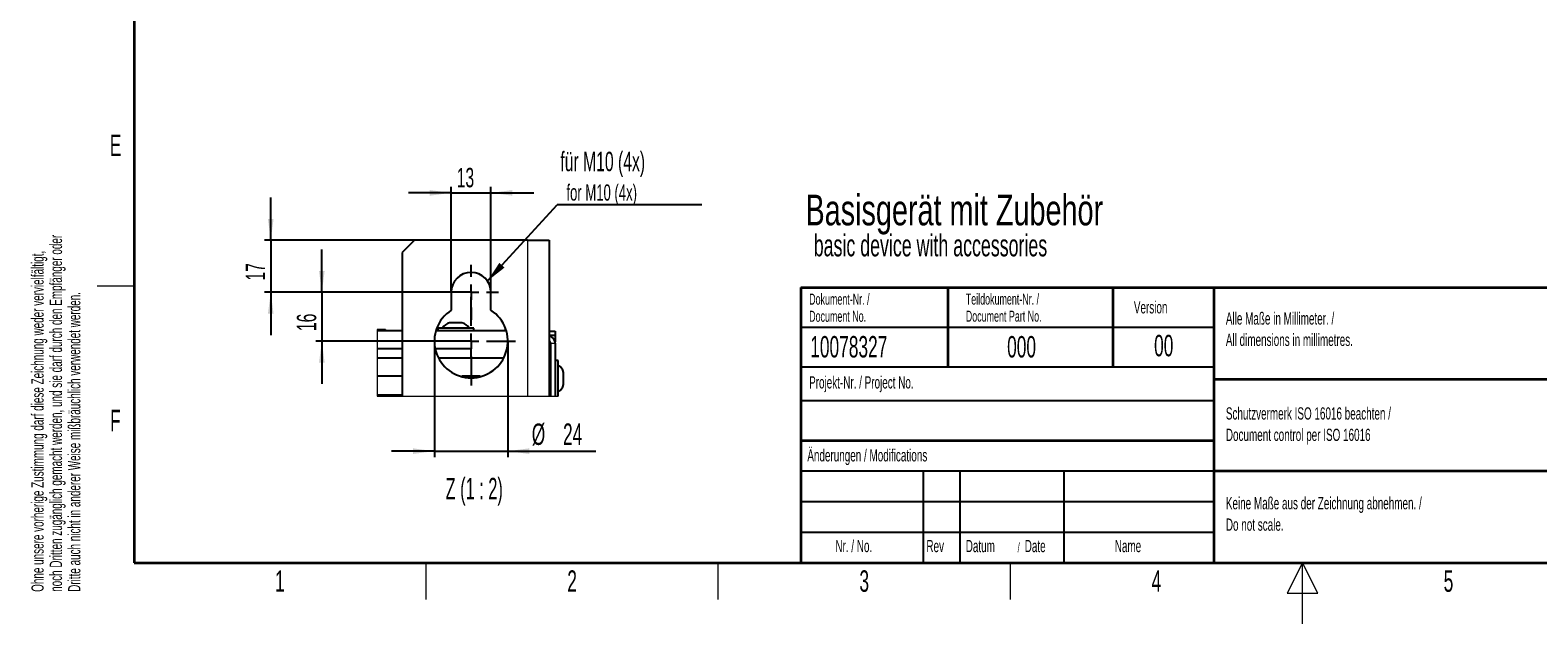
# Paper-space layout 'Blatt3' of a CAD drawing. Header units: millimetres. Extents: x 5 to 418, y 2 to 292.
# Tile 1 of 55: x 9 to 255, y 2 to 99. Entities that reach past the tile are written whole.
import ezdxf

# ---------------------------------------------------------------- set-up
doc = ezdxf.new("R2010")
doc.units = ezdxf.units.MM
doc.layers.add('SLD-0', color=7, linetype='Continuous')
doc.styles.add('SLDTEXTSTYLE0', font='TXT', dxfattribs={"width": 0.7})
doc.styles.add('SLDTEXTSTYLE1', font='TXT', dxfattribs={"width": 0.605})
doc.styles.add('SLDTEXTSTYLE3', font='TXT', dxfattribs={"width": 0.57})
doc.dimstyles.new('SLDDIMSTYLE5', dxfattribs={"dimtxt": 3.081982, "dimasz": 3.5, "dimexe": 0, "dimexo": 0.0625, "dimgap": 0.770496, "dimtad": 1, "dimlfac": 2, "dimrnd": 1e-09, "dimzin": 12, "dimdsep": 46, "dimtxsty": 'SLDTEXTSTYLE1', "dimsah": 1, "dimcen": 0.09, "dimadec": 0, "dimazin": 3, "dimtfac": 1, "dimtmove": 0, "dimatfit": 0, "dimfxl": 1, "dimfrac": 2, "dimtolj": 1, "dimtzin": 12, "dimarcsym": 0})
doc.dimstyles.new('SLDDIMSTYLE6', dxfattribs={"dimtxt": 3.5, "dimasz": 3.5, "dimexe": 0, "dimexo": 0.0625, "dimgap": 0.875, "dimtad": 1, "dimlfac": 2, "dimrnd": 1e-09, "dimzin": 12, "dimdsep": 46, "dimtxsty": 'SLDTEXTSTYLE1', "dimsah": 1, "dimcen": 0.09, "dimadec": 0, "dimazin": 3, "dimtfac": 1, "dimtmove": 0, "dimatfit": 0, "dimfxl": 1, "dimfrac": 2, "dimtolj": 1, "dimtzin": 12, "dimarcsym": 0})
doc.dimstyles.new('SLDDIMSTYLE7', dxfattribs={"dimtxt": 0.18, "dimasz": 3.5, "dimexe": 0, "dimexo": 0.0625, "dimgap": 0, "dimtad": 0, "dimtih": 1, "dimtoh": 1, "dimdec": 0, "dimrnd": 1e-09, "dimzin": 0, "dimdsep": 46, "dimtxsty": 'Standard', "dimsah": 1, "dimcen": 0.09, "dimadec": 0, "dimazin": 0, "dimtfac": 3.5, "dimtdec": 0, "dimtofl": 0, "dimtmove": 0, "dimatfit": 3, "dimfxl": 1, "dimfrac": 2, "dimtolj": 1, "dimtzin": 0, "dimarcsym": 0})

# ---------------------------------------------------------------- blocks, each defined once
blk = doc.blocks.new('_D_22')
at = {"layer": 'SLD-0', "color": 7}
for p, q in [((48.35, 64.72), (48.35, 71.72)), ((71.84, 64.72), (47.35, 64.72)), ((48.35, 64.72), (48.35, 56.22)), ((81.09, 56.22), (47.35, 56.22)), ((48.35, 56.22), (48.35, 49.22))]:
    blk.add_line(p, q, dxfattribs=at)
for points in [[(48.35, 64.72), (48.81, 68.22), (47.89, 68.22)], [(48.35, 56.22), (47.89, 52.72), (48.81, 52.72)]]:
    blk.add_solid(points, dxfattribs=at)
at = {"layer": 'SLD-0', "color": 7, "insert": (44.26, 58.12), "char_height": 3.175, "attachment_point": 1, "rotation": 90, "style": 'SLDTEXTSTYLE1'}
blk.add_mtext('17', dxfattribs=at)
blk = doc.blocks.new('_D_23')
at = {"layer": 'SLD-0', "color": 7}
for p, q in [((56.7, 56.22), (56.7, 63.22)), ((81.09, 56.22), (55.7, 56.22)), ((56.7, 56.22), (56.7, 48.22)), ((81.09, 48.22), (55.7, 48.22)), ((56.7, 48.22), (56.7, 41.22))]:
    blk.add_line(p, q, dxfattribs=at)
for points in [[(56.7, 56.22), (57.16, 59.72), (56.24, 59.72)], [(56.7, 48.22), (56.24, 44.72), (57.16, 44.72)]]:
    blk.add_solid(points, dxfattribs=at)
at = {"layer": 'SLD-0', "color": 7, "insert": (52.61, 49.87), "char_height": 3.175, "attachment_point": 1, "rotation": 90, "style": 'SLDTEXTSTYLE1'}
blk.add_mtext('16', dxfattribs=at)
blk = doc.blocks.new('_D_24')
at = {"layer": 'SLD-0', "color": 7}
for p, q in [((77.84, 72.47), (70.84, 72.47)), ((77.84, 56.22), (77.84, 73.47)), ((77.84, 72.47), (84.34, 72.47)), ((84.34, 56.22), (84.34, 73.47)), ((84.34, 72.47), (91.34, 72.47))]:
    blk.add_line(p, q, dxfattribs=at)
for points in [[(77.84, 72.47), (74.34, 72.93), (74.34, 72.01)], [(84.34, 72.47), (87.84, 72.01), (87.84, 72.93)]]:
    blk.add_solid(points, dxfattribs=at)
at = {"layer": 'SLD-0', "color": 7, "insert": (78.74, 76.56), "char_height": 3.175, "attachment_point": 1, "style": 'SLDTEXTSTYLE1'}
blk.add_mtext('13', dxfattribs=at)
blk = doc.blocks.new('_D_25')
at = {"layer": 'SLD-0', "color": 7}
for p, q in [((75.09, 48.22), (75.09, 29.24)), ((87.09, 48.22), (87.09, 29.24)), ((75.09, 30.24), (68.09, 30.24)), ((75.09, 30.24), (87.09, 30.24)), ((87.09, 30.24), (101.46, 30.24))]:
    blk.add_line(p, q, dxfattribs=at)
for points in [[(75.09, 30.24), (71.59, 30.7), (71.59, 29.78)], [(87.09, 30.24), (90.59, 29.78), (90.59, 30.7)]]:
    blk.add_solid(points, dxfattribs=at)
at = {"layer": 'SLD-0', "color": 7, "char_height": 3.5, "attachment_point": 1, "style": 'SLDTEXTSTYLE1'}
for s, insert in [('%%c', (91.01, 34.76)), ('24', (96.12, 34.77))]:
    blk.add_mtext(s, dxfattribs=dict(at, insert=insert))
blk = doc.blocks.new('SW_NOTE_0_1')
at = {"layer": 'SLD-0', "color": 0}
blk.add_line((23.63, 0), (0, 0), dxfattribs=at)
at = {"layer": 'SLD-0', "color": 0, "attachment_point": 1, "style": 'SLDTEXTSTYLE1'}
for s, insert, char_height in [('für M10 (4x)', (0.5, 8.7), 3.175), ('for M10 (4x)', (1.49, 3.36), 2.6458)]:
    blk.add_mtext(s, dxfattribs=dict(at, insert=insert, char_height=char_height))
blk = doc.blocks.new('SW_CENTERMARKSYMBOL_14')
at = {"layer": 'SLD-0', "color": 0}
for p, q in [((0, 2.5), (0, 4.5)), ((-2.5, 0), (-4.5, 0)), ((0, 0), (-1.25, 0)), ((0, 0), (0, 1.25)), ((0, 0), (0, -1.25)), ((0, 0), (1.25, 0)), ((2.5, 0), (4.5, 0)), ((0, -2.5), (0, -4.5))]:
    blk.add_line(p, q, dxfattribs=at)
blk = doc.blocks.new('SW_CENTERMARKSYMBOL_15')
at = {"layer": 'SLD-0', "color": 0}
for p, q in [((0, 2.5), (0, 7.25)), ((-2.5, 0), (-7.25, 0)), ((0, 0), (-1.25, 0)), ((0, 0), (0, 1.25)), ((0, 0), (0, -1.25)), ((0, 0), (1.25, 0)), ((2.5, 0), (7.25, 0)), ((0, -2.5), (0, -7.25))]:
    blk.add_line(p, q, dxfattribs=at)

psp = doc.layouts.new('Blatt3')

# ---------------------------------------------------------------- linework, layer by layer
at = {"color": 7, "linetype": 'Continuous', "lineweight": 25}
for p, q in [((71.8401, 64.7246), (69.8401, 62.7246)), ((90.3401, 64.7246), (71.8401, 64.7246)), ((90.3401, 64.7246), (93.8401, 64.7246)), ((93.8401, 64.7246), (93.8401, 39.2518)), ((69.8401, 62.7246), (69.8401, 39.2518)), ((77.8401, 56.2246), (77.8401, 53.2682)), ((84.3401, 53.2682), (84.3401, 56.2246)), ((65.748, 50.1246), (67.0901, 50.1246)), ((65.748, 49.9746), (69.8401, 49.9746)), ((67.0901, 49.9746), (67.0901, 50.1246)), ((75.351, 49.9746), (86.8292, 49.9746)), ((75.6401, 50.3746), (75.6401, 49.9746)), ((81.1555, 50.3746), (75.6401, 50.3746)), ((79.4597, 51.2246), (77.5901, 51.2246)), ((79.5901, 51.2246), (79.4597, 51.2246)), ((81.5401, 50.3746), (81.1555, 50.3746)), ((81.5401, 49.9746), (81.5401, 50.3746)), ((86.6401, 50.3746), (86.6401, 49.9746)), ((86.6917, 50.3746), (86.6401, 50.3746)), ((93.8401, 49.8746), (94.8401, 49.8746)), ((94.8401, 49.8746), (94.8401, 49.1246)), ((69.8401, 46.9746), (65.748, 46.9746)), ((81.0901, 46.9746), (75.2217, 46.9746)), ((81.0901, 45.4746), (81.0901, 46.9746)), ((94.8401, 49.1246), (93.8401, 49.1246)), ((93.8401, 47.9746), (94.08, 47.9746)), ((94.0901, 49.0202), (94.0901, 49.1246)), ((94.0901, 47.8746), (94.0901, 39.2518)), ((94.8401, 48.1246), (94.8148, 48.1246)), ((94.8401, 49.1246), (94.8401, 48.1246)), ((94.8401, 47.8746), (94.8401, 48.1246)), ((94.8401, 47.8746), (94.8401, 39.2518)), ((65.748, 45.4746), (69.8401, 45.4746)), ((75.7574, 45.4746), (86.4228, 45.4746)), ((95.3401, 45.0746), (94.8401, 45.0746)), ((95.3401, 39.2518), (95.3401, 45.0746)), ((69.8401, 42.4746), (65.748, 42.4746)), ((82.5607, 42.4746), (79.6057, 42.4746)), ((96.1901, 41.1246), (96.1901, 43.1246)), ((65.748, 39.4746), (69.8401, 39.4746))]:
    psp.add_line(p, q, dxfattribs=at)
at = {"color": 7, "linetype": 'Continuous', "lineweight": 18}
for p, q in [((90.3401, 64.7246), (90.3401, 39.2518)), ((94.0901, 47.8746), (94.8401, 47.8746))]:
    psp.add_line(p, q, dxfattribs=at)
at = {"color": 7, "linetype": 'Continuous', "lineweight": 18, "flags": 128}
psp.add_lwpolyline([(65.748, 50.1246), (65.748, 49.9746), (65.748, 46.9746), (65.748, 45.4746), (65.748, 42.4746), (65.748, 39.4746), (65.748, 39.2518), (69.8401, 39.2518), (90.3401, 39.2518), (93.8401, 39.2518), (94.0901, 39.2518), (94.8401, 39.2518), (95.3401, 39.2518)], dxfattribs=at)
at = {"color": 7, "linetype": 'Continuous', "lineweight": 25}
for centre, radius, start, end in [((81.0901, 56.2246), 3.25, 0.000131, 179.999869), ((81.0901, 48.2246), 6, 122.797193, 57.202807), ((78.0652, 49.2818), 2, 103.740991, 146.880686), ((79.115, 49.2819), 2, 33.118735, 76.259252), ((93.5901, 47.8746), 1.25, 0.000793, 78.462524), ((93.59, 47.8746), 0.5001, 0.003604, 59.995741), ((94.2474, 42.6496), 1.9999, 13.740185, 56.881966), ((94.2474, 41.5996), 1.9999, 303.118034, 346.259815)]:
    psp.add_arc(centre, radius, start, end, dxfattribs=at)
at = {"layer": 'SLD-0', "lineweight": 35}
for p, q in [((26, 282.5), (26, 12)), ((135, 57), (408, 57)), ((135, 57), (135, 12)), ((159, 57), (159, 44)), ((186, 57), (186, 44)), ((202.5, 57), (202.5, 12)), ((202.5, 42), (259, 42)), ((135, 32), (202.5, 32)), ((202.5, 27), (259, 27)), ((26, 12), (408, 12)), ((135, 12), (408, 12))]:
    psp.add_line(p, q, dxfattribs=at)
at = {"layer": 'SLD-0', "lineweight": 18}
for p, q in [((20, 57.25), (26, 57.25)), ((73.75, 6), (73.75, 12)), ((121.5, 6), (121.5, 12)), ((169.25, 6), (169.25, 12)), ((217, 12), (214.5, 7)), ((217, 2), (217, 12)), ((219.5, 7), (217, 12)), ((214.5, 7), (219.5, 7))]:
    psp.add_line(p, q, dxfattribs=at)
at = {"layer": 'SLD-0'}
for p, q in [((135, 50.5), (202.5, 50.5)), ((135, 38.5), (202.5, 38.5)), ((135, 27), (202.5, 27)), ((155, 27), (155, 12)), ((161, 27), (161, 12)), ((178, 27), (178, 12)), ((135, 22), (202.5, 22)), ((135, 17), (202.5, 17))]:
    psp.add_line(p, q, dxfattribs=at)
at = {"layer": 'SLD-0', "lineweight": 25}
psp.add_line((135, 44), (202.5, 44), dxfattribs=at)

# ---------------------------------------------------------------- block references
at = {"layer": 'SLD-0', "color": 7}
for name, p in [('SW_NOTE_0_1', (95.1875, 70.4926)), ('SW_CENTERMARKSYMBOL_14', (81.0901, 56.2246)), ('SW_CENTERMARKSYMBOL_15', (81.0901, 48.2246))]:
    psp.add_blockref(name, p, dxfattribs=at)

# ---------------------------------------------------------------- texts
at = {"layer": 'SLD-0', "char_height": 2, "attachment_point": 1, "rotation": 90, "style": 'SLDTEXTSTYLE1'}
for s, insert in [('noch Dritten zugänglich gemacht werden, und sie darf durch den Empfänger oder', (12.2299, 7.2381)), ('Ohne unsere vorherige Zustimmung darf diese Zeichnung weder vervielfältigt,', (9.2299, 7.2381)), ('Dritte auch nicht in anderer Weise mißbräuchlich verwendet werden.', (15.2299, 7.2381))]:
    psp.add_mtext(s, dxfattribs=dict(at, insert=insert))
at = {"layer": 'SLD-0'}
for s, insert, char_height, attachment_point, style in [('E', (22.9816, 82.0011), 3.5, 2, 'SLDTEXTSTYLE1'), ('Dokument-Nr. /', (136.354, 55.9891), 1.8, 1, 'SLDTEXTSTYLE1'), ('Teildokument-Nr. /', (161.9554, 56.0073), 1.8, 1, 'SLDTEXTSTYLE1'), ('Version', (189.4285, 54.7601), 2, 1, 'SLDTEXTSTYLE1'), ('Document No.', (136.354, 53.1891), 1.8, 1, 'SLDTEXTSTYLE1'), ('Document Part No.', (161.9554, 53.2073), 1.8, 1, 'SLDTEXTSTYLE1'), ('Alle Maße in Millimeter. /', (204.464, 52.9388), 2, 1, 'SLDTEXTSTYLE1'), ('00', (194.3073, 49.2527), 3.5, 2, 'SLDTEXTSTYLE1'), ('All dimensions in millimetres.', (204.464, 49.4388), 2, 1, 'SLDTEXTSTYLE1'), ('10078327', (136.5297, 49.0581), 3.5, 1, 'SLDTEXTSTYLE1'), ('000', (168.711, 49.0581), 3.5, 1, 'SLDTEXTSTYLE1'), ('Projekt-Nr. / Project No.', (136.3454, 42.4834), 2, 1, 'SLDTEXTSTYLE1'), ('F', (22.9536, 37.0011), 3.5, 2, 'SLDTEXTSTYLE1'), ('Schutzvermerk ISO 16016 beachten /', (204.464, 37.4058), 2, 1, 'SLDTEXTSTYLE1'), ('Document control per ISO 16016', (204.464, 33.9058), 2, 1, 'SLDTEXTSTYLE1'), ('Änderungen / Modifications', (136.0531, 30.5619), 2, 1, 'SLDTEXTSTYLE1'), ('Z (1 : 2)', (81.6128, 25.8757), 3.5, 2, 'SLDTEXTSTYLE3'), ('Keine Maße aus der Zeichnung abnehmen. /', (204.464, 22.729), 2, 1, 'SLDTEXTSTYLE1'), ('Do not scale.', (204.464, 19.229), 2, 1, 'SLDTEXTSTYLE1'), ('Nr. / No.', (140.6365, 15.7244), 2, 1, 'SLDTEXTSTYLE1'), ('Rev', (155.5183, 15.7244), 2, 1, 'SLDTEXTSTYLE1'), ('Datum', (161.9462, 15.7244), 2, 1, 'SLDTEXTSTYLE1'), ('/', (170.4292, 15.2243), 1.5, 1, 'SLDTEXTSTYLE1'), ('Date', (171.5854, 15.7244), 2, 1, 'SLDTEXTSTYLE1'), ('Name', (186.3108, 15.729), 2, 1, 'SLDTEXTSTYLE1'), ('1', (49.8527, 10.743), 3.5, 2, 'SLDTEXTSTYLE1'), ('2', (97.6027, 10.743), 3.5, 2, 'SLDTEXTSTYLE1'), ('3', (145.3527, 10.743), 3.5, 2, 'SLDTEXTSTYLE1'), ('4', (193.1027, 10.743), 3.5, 2, 'SLDTEXTSTYLE1'), ('5', (240.8527, 10.743), 3.5, 2, 'SLDTEXTSTYLE1')]:
    psp.add_mtext(s, dxfattribs=dict(at, insert=insert, char_height=char_height, attachment_point=attachment_point, style=style))
at = {"layer": 'SLD-0', "color": 7, "attachment_point": 1}
for s, insert, char_height, style in [('Basisgerät mit Zubehör', (135.7557, 72.1915), 5.027083, 'SLDTEXTSTYLE0'), ('basic device with accessories', (137.104, 65.6875), 3.5956, 'SLDTEXTSTYLE1')]:
    psp.add_mtext(s, dxfattribs=dict(at, insert=insert, char_height=char_height, style=style))

# ---------------------------------------------------------------- dimensions: what is measured, and where the dimension line sits
at = {"layer": 'SLD-0', "color": 7}
dim = psp.add_linear_dim(base=(84.3401, 72.4717), p1=(77.8401, 56.2246), p2=(84.3401, 56.2246), dimstyle='SLDDIMSTYLE5', dxfattribs=at)
dim.commit()
dim.dimension.update_dxf_attribs({"geometry": '_D_24', "text_midpoint": (81.0901, 72.4717), "dimtype": 160})
for base, p1, p2, picture, middle in [((48.3483, 56.2246), (71.8401, 64.7246), (81.0901, 56.2246), '_D_22', (48.3483, 60.4746)), ((56.7027, 48.2246), (81.0901, 56.2246), (81.0901, 48.2246), '_D_23', (56.7027, 52.2246))]:
    dim = psp.add_linear_dim(base=base, p1=p1, p2=p2, angle=90, dimstyle='SLDDIMSTYLE5', dxfattribs=at)
    dim.commit()
    dim.dimension.update_dxf_attribs({"geometry": picture, "text_midpoint": middle, "dimtype": 160})
dim = psp.add_linear_dim(base=(87.0901, 30.2437), p1=(75.0901, 48.2246), p2=(87.0901, 48.2246), text='%%c<>', dimstyle='SLDDIMSTYLE6', dxfattribs=at)
dim.commit()
dim.dimension.update_dxf_attribs({"geometry": '_D_25', "text_midpoint": (96.2385, 30.2437), "dimtype": 160})

# ---------------------------------------------------------------- leaders
psp.add_leader([(83.7701, 58.0631), (95.1875, 70.4926)], dimstyle='SLDDIMSTYLE7', dxfattribs=at)

doc.saveas('drawing.dxf')
